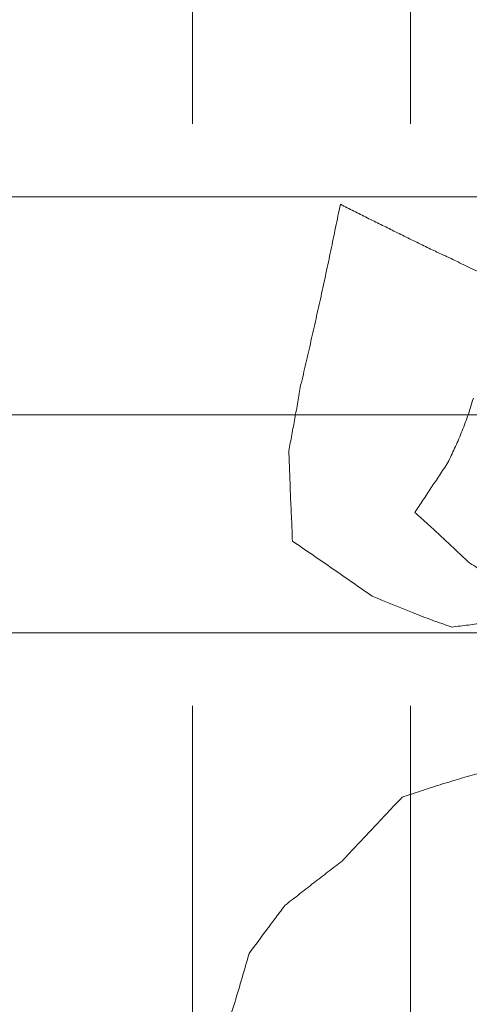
# Model space of a CAD drawing. Header units: millimetres. Extents: x 853417 to 929373, y -433185 to -369260.
# Tile 32 of 228: x 868449 to 868940, y -429302 to -428227. Entities that reach past the tile are written whole.
import ezdxf

# ---------------------------------------------------------------- set-up
doc = ezdxf.new("R2010")
doc.units = ezdxf.units.MM
doc.layers.add('I-FURN', color=7, linetype='Continuous', lineweight=9)
doc.layers.add('KOKO-FLOR-PATT', color=7, linetype='Continuous', lineweight=9)

# ---------------------------------------------------------------- blocks, each defined once
blk = doc.blocks.new('Furniture_Interior-Artwork-Decoration_Gotessons_Areca-Palm  - Default-1583015-1 korrus_SA_kunstihanke plaan')
at = {"layer": 'I-FURN'}
for points in [[(-162.8, 502.4), (-171.3, 505.6), (-188.5, 512.3), (-214.4, 522.6), (-240.6, 533.3), (-257.9, 540.5), (-266.6, 544.1)], [(-71.3, 392.3), (-74.8, 397.8), (-81.7, 408.7), (-92.3, 425.2), (-102.9, 441.7), (-110, 452.7), (-113.6, 458.3)], [(281.4, 415.1), (275.7, 408.1), (264.4, 394.3), (247.4, 373.9), (230.4, 353.6), (219.3, 340.3), (213.8, 333.6)], [(379.8, 410.2), (371.3, 410.6), (354.5, 411.3), (329.9, 412.9), (305.3, 413.8), (289.4, 414.6), (281.4, 415.1)], [(450, 390.9), (444, 392.4), (432.2, 395.6), (414.6, 400.4), (397.1, 405.3), (385.6, 408.6), (379.8, 410.2)], [(-7.6, 320.6), (-12.8, 326.6), (-23.3, 338.4), (-39, 356.1), (-55.1, 374.2), (-65.9, 386.2), (-71.3, 392.3)], [(11.6, 232), (10.2, 239), (7.4, 253.3), (2.8, 275.4), (-2.2, 297.8), (-5.8, 313), (-7.6, 320.6)], [(300.7, 279.3), (295.9, 274.7), (286.4, 265.8), (271.7, 252.5), (256.8, 239.4), (246.8, 230.6), (241.8, 226.2)], [(419.1, 204.5), (412.5, 207.1), (399.9, 212.4), (382.4, 220.9), (366.3, 229.7), (356.5, 235.5), (351.8, 238.5)], [(241.8, 226.2), (237.6, 221), (229.2, 210.5), (216.7, 194.8), (204.5, 179.2), (196.5, 168.9), (192.7, 163.7)]]:
    blk.add_open_spline(points, degree=3, dxfattribs=at)
for points, knots in [([(-113.6, 458.3), (-117.6, 462), (-125.8, 469.4), (-142.1, 484), (-154.5, 495), (-162.8, 502.4)], [0, 0, 0, 0, 0.25, 0.5, 1, 1, 1, 1]), ([(642.9, 330.1), (634.6, 332.6), (618.1, 337.6), (593.7, 344.9), (573.3, 351.2), (557, 356.3), (544.9, 360.1), (532.9, 363.9), (516.9, 369), (497, 375.4), (473.4, 383), (457.8, 388.2), (450, 390.9)], [0, 0, 0, 0, 0.125, 0.25, 0.375, 0.4375, 0.5, 0.5625, 0.625, 0.75, 0.875, 1, 1, 1, 1]), ([(213.8, 333.6), (206.2, 319.6), (195.3, 298.6), (181.8, 270.8), (175.5, 257.1), (172.5, 250.2)], [0, 0, 0, 0, 0.5, 0.75, 1, 1, 1, 1]), ([(514.2, 119.3), (517.1, 124.2), (522.9, 133.6), (530.9, 146.4), (537, 155.9), (541.5, 162.8), (544.6, 167.7), (547.4, 172), (549.7, 175.7), (551.7, 178.9), (553.4, 181.9), (555, 184.6), (556.5, 187.3), (557.9, 189.7), (559, 191.7), (560, 193.3), (560.9, 194.9), (562.1, 196.9), (563.6, 199.2), (565.2, 202), (567.5, 205.7), (570.6, 210.9), (575.4, 219.2), (582.3, 231), (590.7, 245.1), (598.3, 257.6), (604.3, 267.4), (608.6, 274.5), (612.8, 281.3), (618.4, 290.6), (625.6, 302.1), (634.2, 316.1), (640, 325.4), (642.9, 330.1)], [0, 0, 0, 0, 0.05, 0.1, 0.15, 0.175, 0.2, 0.225, 0.25, 0.275, 0.3, 0.325, 0.35, 0.375, 0.3875, 0.4, 0.4125, 0.425, 0.45, 0.475, 0.5, 0.55, 0.6, 0.65, 0.7, 0.75, 0.775, 0.8, 0.825, 0.85, 0.9, 0.95, 1, 1, 1, 1]), ([(326.2, 259), (324, 260.7), (319.6, 264.1), (310.9, 270.9), (304.7, 276), (300.7, 279.3)], [0, 0, 0, 0, 0.25, 0.5, 1, 1, 1, 1]), ([(351.8, 238.5), (349.5, 240.2), (345, 243.7), (336.3, 250.5), (330.2, 255.6), (326.2, 259)], [0, 0, 0, 0, 0.25, 0.5, 1, 1, 1, 1]), ([(172.5, 250.2), (172.6, 244.1), (173, 232), (173.7, 214.1), (174.9, 196.2), (176.4, 178.6), (178.3, 161.4), (181.3, 138.7), (184.1, 121.9), (186.2, 110.5)], [0, 0, 0, 0, 0.125, 0.25, 0.375, 0.5, 0.625, 0.75, 1, 1, 1, 1])]:
    blk.add_open_spline(points, degree=3, knots=knots, dxfattribs=at)

msp = doc.modelspace()

# ---------------------------------------------------------------- hatches: boundary and pattern name
at = {"layer": 'KOKO-FLOR-PATT', "true_color": 0x800000}
h = msp.add_hatch(dxfattribs=at)
h.set_pattern_fill('FP_21', color=16, style=0, pattern_type=2)
h.set_pattern_definition([(0, (463824.66, -1284242.16), (635, 635), [635, -635]), (0, (463824.66, -1284004.04), (635, 635), [635, -635]), (0, (463824.66, -1283765.9), (635, 635), [635, -635]), (90, (463904.03, -1283686.54), (-635, 635), [635, -635]), (90, (464142.16, -1283686.54), (-635, 635), [635, -635]), (90, (464380.3, -1283686.54), (-635, 635), [635, -635])])
h.paths.add_polyline_path([(871128.8, -431167.7), (871021.8, -427542.5), (867056, -427667.8), (867158.2, -430891), (871076.8, -431164.1)], flags=0)
h.paths.add_polyline_path([(870880, -431149.8), (869682.7, -431066.4), (869713.4, -430626), (870910.7, -430709.4), (870898, -430891)], flags=0)
h.paths.add_polyline_path([(867852.1, -430660.3), (867834.4, -430101.8), (868288, -430087.4), (868305.7, -430645.9), (868228.1, -430648.4)], flags=0)
h.paths.add_polyline_path([(871014.9, -429267.4), (870996.9, -429271.5), (871001.5, -429271.5), (871010.2, -429268.9)], flags=0)
h.paths.add_polyline_path([(871018.8, -429267.7), (871021.6, -429270.7), (871018.2, -429272.9), (871018.4, -429271.5)], flags=0)
h.paths.add_polyline_path([(871026, -429270.7), (871021.3, -429272.9), (871022.6, -429268.8)], flags=0)
h.paths.add_polyline_path([(871028.9, -429273.3), (871023, -429276.3), (871026.9, -429271.5), (871028.4, -429272.9)], flags=0)
h.paths.add_polyline_path([(871049.7, -429928.9), (871047, -429931.7), (871045.1, -429925.6), (871047.4, -429927.3)], flags=0)
h.paths.add_polyline_path([(871043.7, -429933.8), (871044, -429928.5), (871045.4, -429932.7)], flags=0)
h.paths.add_polyline_path([(871040, -429935.1), (871040.2, -429928.4), (871043.7, -429933.8), (871041.4, -429934.6)], flags=0)
h.paths.add_polyline_path([(871036.1, -429935.7), (871025, -429930.9), (871021.5, -429930.9), (871021.5, -429933.3), (871030.8, -429934.8)], flags=0)
h.paths.add_polyline_path([(870448.2, -429996.8), (870443.9, -429987.1), (870471.7, -429971.9), (870429, -429956.2), (870419.7, -429949.8), (870408.5, -429934.6), (870406.7, -429931.3), (870387.1, -429311.7), (870391.8, -429301.3), (870398.8, -429292.4), (870407.8, -429285.4), (870459.6, -429262.9), (870475.2, -429259.7), (870492.7, -429259.9), (870840.5, -429304.4), (870934.1, -429274.1), (870453.2, -429254.8), (870458.1, -429262.8), (870445.4, -429263.2), (870420.5, -429253.5), (870424.3, -429243.7), (871018.8, -429267.7), (871014.9, -429277.4), (871010.3, -429277.4), (871020.9, -429295.8), (871025, -429278.1), (871029, -429273.5), (871032.4, -429281.3), (871029.2, -429310.2), (871048.9, -429342.1), (871064.3, -429860.7), (871047.8, -429892.6), (871051.7, -429925.6), (871049.7, -429928.9), (871042.6, -429920.4), (871039.3, -429908.9), (871030.9, -429926.2), (871036.3, -429926.2), (871038.1, -429935.4), (870982.9, -429941.2), (870471.7, -429994.3)], flags=0)
h.paths.add_polyline_path([(870476.3, -429983.8), (870955, -429934.1), (870856.2, -429908.9), (870498, -429977.6), (870480.6, -429976.9)], flags=0)
h.paths.add_polyline_path([(867774.6, -428379.4), (867753, -427821), (868206.5, -427803.5), (868228.1, -428361.9)], flags=0)

# ---------------------------------------------------------------- block references
at = {"layer": 'I-FURN', "rotation": 95.12458629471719}
msp.add_blockref('Furniture_Interior-Artwork-Decoration_Gotessons_Areca-Palm  - Default-1583015-1 korrus_SA_kunstihanke plaan', (869185.4, -429039.5), dxfattribs=at)

doc.saveas('drawing.dxf')
